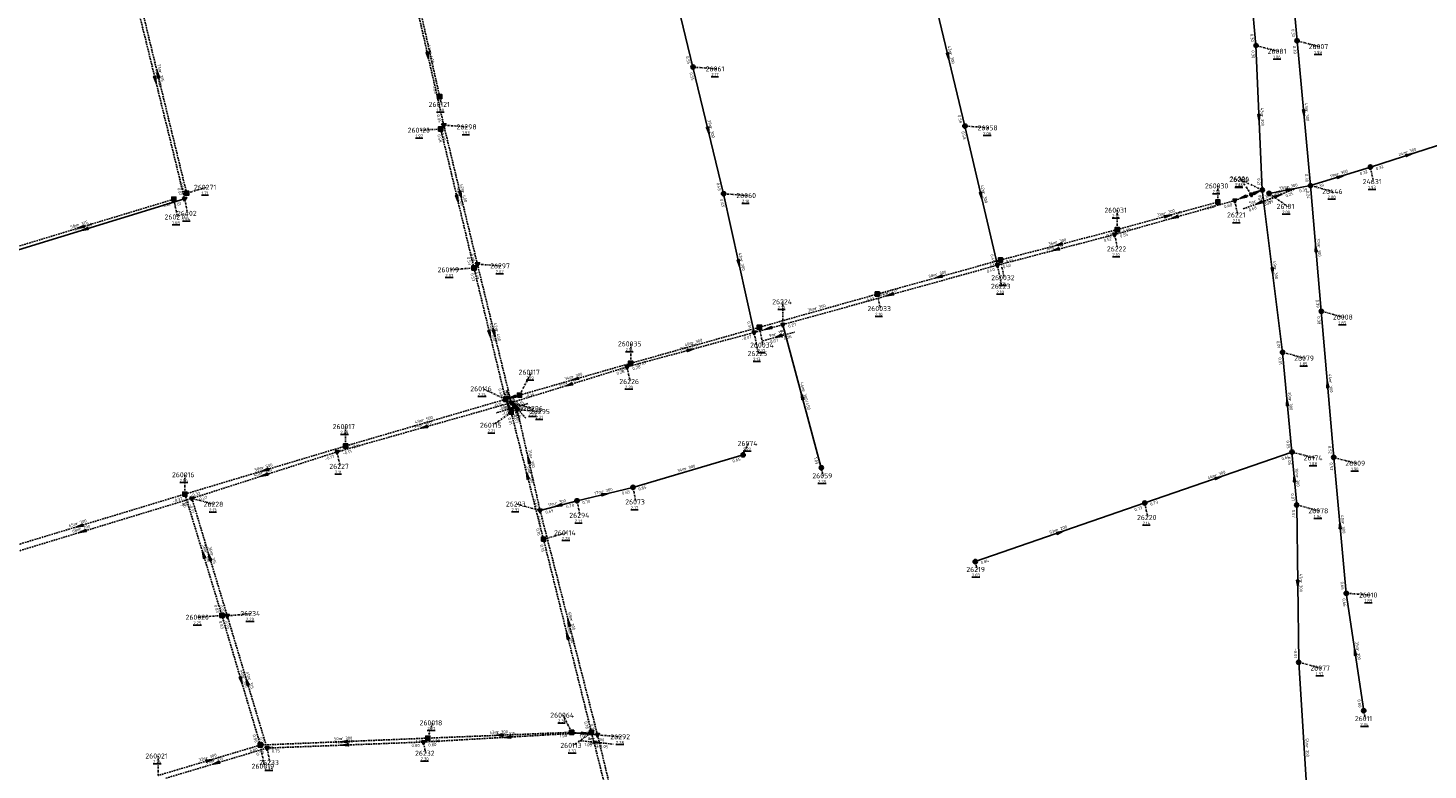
# Model space of a CAD drawing. Extents: x 188323 to 208361, y 565368 to 574910.
# Tile 185 of 256: x 202845 to 203260, y 570156 to 570376. Entities that reach past the tile are written whole.
import ezdxf

# ---------------------------------------------------------------- set-up
doc = ezdxf.new("R2010")
doc.units = 0
doc.linetypes.add('DASHDOT', pattern=[1, 0.5, -0.25, 0, -0.25])
doc.linetypes.add('DASHED', pattern=[0.75, 0.5, -0.25])
doc.layers.get('0').update_dxf_attribs({"linetype": 'CONTINUOUS'})
for name, color, linetype in [('RIO-AFM', 7, 'CONTINUOUS'), ('RIO-BOK', 7, 'CONTINUOUS'), ('RIO-DET', 7, 'CONTINUOUS'), ('RIO-KNP', 7, 'CONTINUOUS'), ('RIO-KNR', 7, 'CONTINUOUS'), ('RIO-LAG_0B', 7, 'CONTINUOUS'), ('RIO-LAG_1B', 7, 'DASHED'), ('RIO-LAG_2B', 7, 'DASHED'), ('RIO-LEN', 7, 'CONTINUOUS'), ('RIO-MVD', 1, 'CONTINUOUS'), ('RIO-VRB', 6, 'DASHDOT'), ('RIO-VRH', 7, 'CONTINUOUS')]:
    doc.layers.add(name, color=color, linetype=linetype)
doc.styles.add('RIO-TXT', font='isocp.shx')

# ---------------------------------------------------------------- blocks, each defined once
blk = doc.blocks.new('L_VHR')
blk.add_lwpolyline([(-0.5, 0), (0.5, 0), (-0.5, 0.15), (-0.5, -0.15), (0.5, 0)])
blk = doc.blocks.new('K_IPG')
blk.add_circle((0, 0), 0.5)
for points in [[(0, 0), (-0.5, 0), (-0.433013, 0.25)], [(0, 0), (-0.433013, -0.25), (-0.5, 0)], [(0, 0), (-0.433013, 0.25), (-0.25, 0.433013)], [(0, 0), (-0.25, -0.433013), (-0.433013, -0.25)], [(0, 0), (-0.25, 0.433013), (0, 0.5)], [(0, 0), (0, -0.5), (-0.25, -0.433013)], [(0, 0), (0, 0.5), (0.25, 0.433013)], [(0, 0), (0.25, 0.433013), (0.433013, 0.25)], [(0, 0), (0.433013, 0.25), (0.5, 0)], [(0, 0), (0.5, 0), (0.433013, -0.25)], [(0, 0), (0.433013, -0.25), (0.25, -0.433013)], [(0, 0), (0.25, -0.433013), (0, -0.5)]]:
    blk.add_solid(points)
at = {"style": 'RIO-TXT', "flags": 1}
blk.add_attdef('KNOOPNAAM', (2, 2), '', height=1, dxfattribs=at)
blk = doc.blocks.new('K_IPR')
blk.add_lwpolyline([(-0.5, -0.5), (0.5, -0.5), (0.5, 0.5), (-0.5, 0.5)], close=True)
blk.add_solid([(-0.5, 0.5), (0.5, 0.5), (-0.5, -0.5), (0.5, -0.5)])
at = {"style": 'RIO-TXT', "flags": 1}
blk.add_attdef('KNOOPNAAM', (2, 2), '', height=1, dxfattribs=at)
blk = doc.blocks.new('K_IPD')
blk.add_lwpolyline([(-0.496027, 0.307994), (0.503973, 0.307994), (0.003973, -0.558031)], close=True)
blk.add_solid([(-0.496027, 0.307994), (0.503973, 0.307994), (0.003973, -0.558031)])
at = {"style": 'RIO-TXT', "flags": 1}
blk.add_attdef('KNOOPNAAM', (2, 2), '', height=1, dxfattribs=at)
blk = doc.blocks.new('312_02______260064____26292_')
at = {"layer": 'RIO-LAG_2B'}
blk.add_line((0, 0), (9.769, -1.001), dxfattribs=at)
at = {"layer": 'RIO-VRH', "xscale": 2, "yscale": 2, "zscale": 2, "rotation": 354.1199}
blk.add_blockref('L_VHR', (4.8845, -0.5005), dxfattribs=at)
at = {"layer": 'RIO-AFM', "style": 'RIO-TXT'}
blk.add_text('r 300', height=0.9, rotation=354.1199, dxfattribs=at).set_placement((3.8611, 0.1074))
at = {"layer": 'RIO-BOK', "style": 'RIO-TXT'}
for s, p in [('1.08', (1.2499, -1.5353)), ('1.05', (6.0847, -2.0301))]:
    blk.add_text(s, height=0.9, rotation=354.1199, dxfattribs=at).set_placement(p)
at = {"layer": 'RIO-LEN', "style": 'RIO-TXT'}
blk.add_text('8m', height=0.9, rotation=354.1199, dxfattribs=at).set_placement((2.2495, 0.2724))
blk = doc.blocks.new('338_02______260115____260116_')
at = {"layer": 'RIO-LAG_1B'}
blk.add_line((0, 0), (-3.872, 9.025), dxfattribs=at)
at = {"layer": 'RIO-VRH', "xscale": 2, "yscale": 2, "zscale": 2, "rotation": 113.2053}
blk.add_blockref('L_VHR', (-1.936, 4.5125), dxfattribs=at)
at = {"layer": 'RIO-AFM', "style": 'RIO-TXT'}
blk.add_text('r 500', height=0.9, rotation=293.2053, dxfattribs=at).set_placement((-1.9016, 5.7028))
at = {"layer": 'RIO-BOK', "style": 'RIO-TXT'}
for s, p in [('-0.94', (-4.6062, 7.1864)), ('-0.85', (-2.902, 3.2168))]:
    blk.add_text(s, height=0.9, rotation=293.2053, dxfattribs=at).set_placement(p)
at = {"layer": 'RIO-LEN', "style": 'RIO-TXT'}
blk.add_text('4m', height=0.9, rotation=293.2053, dxfattribs=at).set_placement((-2.5407, 7.1914))
blk = doc.blocks.new('339_02______260117____260116_')
at = {"layer": 'RIO-LAG_1B'}
blk.add_line((0, 0), (-9.428, -2.752), dxfattribs=at)
at = {"layer": 'RIO-VRH', "xscale": 2, "yscale": 2, "zscale": 2, "rotation": 196.2533}
blk.add_blockref('L_VHR', (-4.714, -1.376), dxfattribs=at)
at = {"layer": 'RIO-AFM', "style": 'RIO-TXT'}
blk.add_text('r 500', height=0.9, rotation=376.2533, dxfattribs=at).set_placement((-5.8915, -1.1975))
at = {"layer": 'RIO-BOK', "style": 'RIO-TXT'}
for s, p in [('-1.02', (-7.6917, -3.7031)), ('-0.91', (-3.5442, -2.491))]:
    blk.add_text(s, height=0.9, rotation=376.2533, dxfattribs=at).set_placement(p)
at = {"layer": 'RIO-LEN', "style": 'RIO-TXT'}
blk.add_text('4m', height=0.9, rotation=376.2533, dxfattribs=at).set_placement((-7.4464, -1.652))
blk = doc.blocks.new('391_02______26204_____26080_')
at = {"layer": 'RIO-LAG_2B'}
blk.add_line((0, 0), (10.629, 4.232), dxfattribs=at)
at = {"layer": 'RIO-VRH', "xscale": 2, "yscale": 2, "zscale": 2, "rotation": 21.7077}
blk.add_blockref('L_VHR', (5.3145, 2.116), dxfattribs=at)
at = {"layer": 'RIO-AFM', "style": 'RIO-TXT'}
blk.add_text('e 300/450', height=0.9, rotation=21.7077, dxfattribs=at).set_placement((3.1226, 1.7814))
at = {"layer": 'RIO-BOK', "style": 'RIO-TXT'}
for s, p in [('0.39', (1.8184, -0.7829)), ('0.25', (7.8387, 1.6141))]:
    blk.add_text(s, height=0.9, rotation=21.7077, dxfattribs=at).set_placement(p)
at = {"layer": 'RIO-LEN', "style": 'RIO-TXT'}
blk.add_text('3m', height=0.9, rotation=21.7077, dxfattribs=at).set_placement((1.6175, 1.1822))
blk = doc.blocks.new('401_02______26221_____26204_')
at = {"layer": 'RIO-LAG_2B'}
blk.add_line((0, 0), (9.217, 3.39), dxfattribs=at)
at = {"layer": 'RIO-VRH', "xscale": 2, "yscale": 2, "zscale": 2, "rotation": 200.1958}
blk.add_blockref('L_VHR', (4.6085, 1.695), dxfattribs=at)
at = {"layer": 'RIO-AFM', "style": 'RIO-TXT'}
blk.add_text('r 315', height=0.9, rotation=20.1958, dxfattribs=at).set_placement((3.4219, 1.7916))
at = {"layer": 'RIO-BOK', "style": 'RIO-TXT'}
for s, p in [('0.68', (1.7971, -0.8306)), ('0.71', (6.3582, 0.8474))]:
    blk.add_text(s, height=0.9, rotation=20.1958, dxfattribs=at).set_placement(p)
at = {"layer": 'RIO-LEN', "style": 'RIO-TXT'}
blk.add_text('5m', height=0.9, rotation=20.1958, dxfattribs=at).set_placement((1.9015, 1.2323))
blk = doc.blocks.new('403_02______26225_____26224_')
at = {"layer": 'RIO-LAG_2B'}
blk.add_line((0, 0), (9.479, 2.567), dxfattribs=at)
at = {"layer": 'RIO-VRH', "xscale": 2, "yscale": 2, "zscale": 2, "rotation": 195.1512}
blk.add_blockref('L_VHR', (4.7395, 1.2835), dxfattribs=at)
at = {"layer": 'RIO-AFM', "style": 'RIO-TXT'}
blk.add_text('r 315', height=0.9, rotation=15.1512, dxfattribs=at).set_placement((3.5662, 1.4838))
at = {"layer": 'RIO-BOK', "style": 'RIO-TXT'}
for s, p in [('-0.07', (1.7171, -0.9854)), ('0.26', (6.4081, 0.2849))]:
    blk.add_text(s, height=0.9, rotation=15.1512, dxfattribs=at).set_placement(p)
at = {"layer": 'RIO-LEN', "style": 'RIO-TXT'}
blk.add_text('9m', height=0.9, rotation=15.1512, dxfattribs=at).set_placement((2.0025, 1.0603))
blk = doc.blocks.new('411_02______26295_____26296_')
at = {"layer": 'RIO-LAG_2B'}
blk.add_line((0, 0), (-6.364, 7.48), dxfattribs=at)
at = {"layer": 'RIO-VRH', "xscale": 2, "yscale": 2, "zscale": 2, "rotation": 130.3776}
blk.add_blockref('L_VHR', (-3.182, 3.74), dxfattribs=at)
at = {"layer": 'RIO-AFM', "style": 'RIO-TXT'}
blk.add_text('r 300', height=0.9, rotation=310.3776, dxfattribs=at).set_placement((-3.5005, 4.8878))
at = {"layer": 'RIO-BOK', "style": 'RIO-TXT'}
for s, p in [('0.60', (-6.5226, 5.5066)), ('0.66', (-3.3722, 1.806))]:
    blk.add_text(s, height=0.9, rotation=310.3776, dxfattribs=at).set_placement(p)
at = {"layer": 'RIO-LEN', "style": 'RIO-TXT'}
blk.add_text('3m', height=0.9, rotation=310.3776, dxfattribs=at).set_placement((-4.5506, 6.1213))

msp = doc.modelspace()

# ---------------------------------------------------------------- linework, layer by layer
at = {"layer": 'RIO-LAG_0B'}
for p, q in [((203209.408, 570371.008), (203206.208, 570407.168)), ((203218.592, 570406.528), (203221.6, 570372.416)), ((203042.304, 570364.608), (203032.704, 570404.224)), ((203113.104, 570388.48), (203123.008, 570347.072)), ((203221.6, 570372.416), (203225.6, 570329.408)), ((203211.296, 570328.128), (203209.408, 570371.008)), ((203051.392, 570326.976), (203042.304, 570364.608)), ((203123.008, 570347.072), (203132.704, 570305.792)), ((203243.392, 570334.912), (203266.4, 570342.272)), ((203225.6, 570329.408), (203243.392, 570334.912)), ((203060.464, 570285.824), (203051.392, 570326.976)), ((203217.296, 570279.872), (203211.296, 570328.128)), ((203213.296, 570327.104), (203225.6, 570329.408)), ((203225.6, 570329.408), (203228.8, 570292.096)), ((202832.16, 570307.264), (202891.424, 570325.504)), ((203228.8, 570292.096), (203232.496, 570248.704)), ((203068.992, 570288.128), (203080.4, 570245.632)), ((203220.096, 570250.304), (203217.296, 570279.872)), ((203024.496, 570239.808), (203057.2, 570249.472)), ((203176.416, 570235.2), (203220.096, 570250.304)), ((203221.504, 570234.624), (203220.096, 570250.304)), ((203232.496, 570248.704), (203236.192, 570208.384)), ((203007.904, 570235.84), (203024.496, 570239.808)), ((203007.904, 570235.84), (202996.928, 570232.96)), ((203126.096, 570217.792), (203176.416, 570235.2)), ((203222.096, 570187.904), (203221.504, 570234.624)), ((203236.192, 570208.384), (203241.408, 570173.504)), ((203225.296, 570136.576), (203222.096, 570187.904))]:
    msp.add_line(p, q, dxfattribs=at)
at = {"layer": 'RIO-LAG_1B'}
for p, q in [((202967.136, 570355.84), (202952.512, 570420.736)), ((202874.912, 570397.632), (202892.016, 570327.168)), ((202967.44, 570346.24), (202977.296, 570304.96)), ((202833.056, 570308.672), (202888.224, 570325.376)), ((203168.256, 570316.352), (203198.08, 570324.544)), ((203133.6, 570307.328), (203168.256, 570316.352)), ((203097.04, 570297.216), (203133.6, 570307.328)), ((202977.296, 570304.96), (202986.688, 570265.984)), ((203062.032, 570287.36), (203097.04, 570297.216)), ((203023.824, 570276.672), (203062.032, 570287.36)), ((202990.832, 570267.2), (203023.824, 570276.672)), ((202986.688, 570265.984), (202939.2, 570252.096)), ((202990.832, 570267.2), (202986.688, 570265.984)), ((202988.336, 570262.144), (202986.688, 570265.984)), ((202997.936, 570224.448), (202988.336, 570262.144)), ((202891.504, 570237.824), (202939.2, 570252.096)), ((202828.896, 570218.88), (202891.504, 570237.824)), ((202891.504, 570237.824), (202902.496, 570201.792)), ((203012.176, 570167.104), (202997.936, 570224.448)), ((202913.904, 570163.328), (202902.496, 570201.792)), ((202963.6, 570165.376), (202913.904, 570163.328)), ((203006.304, 570167.104), (202963.6, 570165.376)), ((203020.288, 570135.168), (203012.176, 570167.104)), ((202913.904, 570163.328), (202883.6, 570154.304))]:
    msp.add_line(p, q, dxfattribs=at)
at = {"layer": 'RIO-LAG_2B'}
for p, q in [((202874.048, 570396.352), (202891.424, 570325.504)), ((202958.912, 570388.736), (202968.336, 570347.392)), ((202968.336, 570347.392), (202978.32, 570306.112)), ((203203.136, 570324.992), (203208.064, 570326.784)), ((203208.064, 570326.784), (203211.296, 570328.128)), ((203167.456, 570314.88), (203203.136, 570324.992)), ((203132.704, 570305.792), (203167.456, 570314.88)), ((202978.32, 570306.112), (202988.384, 570264.96)), ((203068.992, 570288.128), (203132.704, 570305.792)), ((203022.768, 570275.584), (203060.464, 570285.824)), ((203060.464, 570285.824), (203068.992, 570288.128)), ((202988.384, 570264.96), (203022.768, 570275.584)), ((202936.688, 570250.368), (202988.384, 570264.96)), ((202990.144, 570262.848), (202988.384, 570264.96)), ((202996.928, 570232.96), (202990.144, 570262.848)), ((202893.584, 570236.544), (202936.688, 570250.368)), ((202828.832, 570216.896), (202893.584, 570236.544)), ((202904.08, 570201.664), (202893.584, 570236.544)), ((203013.984, 570166.336), (202996.928, 570232.96)), ((202915.872, 570162.432), (202904.08, 570201.664)), ((202962.304, 570164.224), (203012.176, 570167.104)), ((203006.304, 570167.104), (203013.984, 570166.336)), ((203021.664, 570134.4), (203013.984, 570166.336)), ((202885.824, 570153.472), (202915.872, 570162.432)), ((202915.872, 570162.432), (202962.304, 570164.224))]:
    msp.add_line(p, q, dxfattribs=at)
at = {"layer": 'RIO-VRB'}
for p, q in [((203221.6, 570372.4), (203228.2482, 570370.68)), ((203209.4, 570371), (203216.0482, 570369.28)), ((203042.3, 570364.6), (203049.2675, 570364.0713)), ((202967.14, 570355.84), (202967.6735, 570353.5116)), ((202968.34, 570347.37), (202975.3075, 570346.8413)), ((203123, 570347.1), (203129.9675, 570346.5713)), ((202967.44, 570346.21), (202961.4576, 570345.8531)), ((203243.4, 570334.9), (203244.2806, 570330.602)), ((203211.3, 570328.1), (203204.651, 570331.2179)), ((203208.06, 570326.81), (203204.797, 570331.3969)), ((202892.02, 570327.16), (202898.0027, 570328.915)), ((203051.4, 570327), (203058.3675, 570326.4713)), ((203198.08, 570324.54), (203198.0794, 570329.315)), ((203213.3, 570327.1), (203218.7194, 570323.2519)), ((203225.6, 570329.4), (203232.2482, 570327.68)), ((202888.23, 570325.38), (202889.2841, 570320.0971)), ((202891.43, 570325.48), (202892.3106, 570321.182)), ((203203.14, 570325), (203204.0206, 570320.702)), ((203168.26, 570316.34), (203168.2592, 570322.115)), ((203167.46, 570314.91), (203168.3406, 570310.612)), ((202978.32, 570306.1), (202985.2875, 570305.5713)), ((203132.71, 570305.8), (203133.9376, 570299.5323)), ((203133.6, 570307.36), (203134.6541, 570302.0771)), ((202977.3, 570304.96), (202970.3329, 570304.4291)), ((203069, 570288.15), (203068.999, 570294.925)), ((203097.04, 570297.2), (203097.9206, 570292.902)), ((203228.8, 570292.1), (203235.4482, 570290.38)), ((203060.47, 570285.84), (203061.6976, 570279.5723)), ((203062.03, 570287.34), (203063.0841, 570282.0571)), ((203023.83, 570276.66), (203023.8292, 570282.435)), ((203217.3, 570279.9), (203223.9482, 570278.18)), ((202990.83, 570267.19), (202994.3669, 570274.0175)), ((203022.77, 570275.56), (203023.6506, 570271.262)), ((202986.68, 570265.98), (202980.031, 570269.0979)), ((202988.39, 570264.94), (202995.0382, 570263.22)), ((202988.33, 570262.13), (202982.912, 570258.2802)), ((202990.15, 570262.87), (202997.1175, 570262.3413)), ((202939.2, 570252.1), (202939.1992, 570257.875)), ((203057.2, 570249.5), (203058.7372, 570252.8632)), ((202936.69, 570250.37), (202937.5706, 570246.072)), ((203220.1, 570250.3), (203226.7482, 570248.58)), ((203232.5, 570248.7), (203239.1482, 570246.98)), ((202891.5, 570237.8), (202891.4992, 570243.575)), ((203080.4, 570245.6), (203080.9335, 570243.2716)), ((203024.5, 570239.8), (203025.3806, 570235.502)), ((202893.59, 570236.54), (202900.2382, 570234.82)), ((203007.9, 570235.83), (203008.7806, 570231.532)), ((203176.42, 570235.19), (203177.3006, 570230.892)), ((202996.92, 570232.95), (202989.9521, 570234.8765)), ((203221.5, 570234.6), (203228.1482, 570232.88)), ((202997.93, 570224.43), (203004.8975, 570226.3587)), ((203126.1, 570217.8), (203126.6335, 570215.4716)), ((203236.2, 570208.4), (203243.1675, 570207.8713)), ((202902.5, 570201.8), (202895.5329, 570201.2691)), ((202904.08, 570201.66), (202911.155, 570202.36)), ((203222.1, 570187.9), (203228.7482, 570186.18)), ((203241.4, 570173.5), (203241.9335, 570171.1716)), ((202963.6, 570165.4), (202964.9933, 570169.9294)), ((203006.31, 570167.11), (203003.7716, 570172.2045)), ((203012.18, 570167.09), (203006.762, 570163.2402)), ((203013.98, 570166.32), (203020.9475, 570165.7913)), ((202913.9, 570163.3), (202915.1276, 570157.0323)), ((202915.87, 570162.45), (202916.7506, 570158.152)), ((202962.3, 570164.22), (202963.0071, 570160.9068)), ((202883.6, 570154.3), (202883.5992, 570160.075))]:
    msp.add_line(p, q, dxfattribs=at)

# ---------------------------------------------------------------- block references
at = {"layer": 'RIO-DET'}
for name, p in [('391_02______26204_____26080_', (203210.56, 570324.288)), ('401_02______26221_____26204_', (203205.632, 570322.496)), ('403_02______26225_____26224_', (203062.976, 570283.328)), ('338_02______260115____260116_', (202990.832, 570259.648)), ('339_02______260117____260116_', (202993.328, 570264.704)), ('411_02______26295_____26296_', (202992.656, 570260.352)), ('312_02______260064____26292_', (203008.816, 570164.608))]:
    msp.add_blockref(name, p, dxfattribs=at)
at = {"layer": 'RIO-KNP', "xscale": 1.25, "yscale": 1.25, "zscale": 1.25}
for name, p in [('K_IPG', (203221.6, 570372.416)), ('K_IPG', (203209.408, 570371.008)), ('K_IPG', (203042.304, 570364.608)), ('K_IPR', (202967.136, 570355.84)), ('K_IPD', (202968.336, 570347.392)), ('K_IPG', (203123.008, 570347.072)), ('K_IPR', (202967.44, 570346.24)), ('K_IPG', (203243.392, 570334.912)), ('K_IPR', (202892.016, 570327.168)), ('K_IPG', (203051.392, 570326.976)), ('K_IPD', (203208.064, 570326.784)), ('K_IPG', (203211.296, 570328.128)), ('K_IPG', (203213.296, 570327.104)), ('K_IPG', (203225.6, 570329.408)), ('K_IPR', (202888.224, 570325.376)), ('K_IPD', (202891.424, 570325.504)), ('K_IPR', (203198.08, 570324.544)), ('K_IPD', (203203.136, 570324.992)), ('K_IPD', (203167.456, 570314.88)), ('K_IPR', (203168.256, 570316.352)), ('K_IPR', (202977.296, 570304.96)), ('K_IPD', (202978.32, 570306.112)), ('K_IPD', (203132.704, 570305.792)), ('K_IPR', (203133.6, 570307.328)), ('K_IPR', (203097.04, 570297.216)), ('K_IPG', (203228.8, 570292.096)), ('K_IPD', (203060.464, 570285.824)), ('K_IPR', (203062.032, 570287.36)), ('K_IPD', (203068.992, 570288.128)), ('K_IPR', (203023.824, 570276.672)), ('K_IPG', (203217.296, 570279.872)), ('K_IPD', (203022.768, 570275.584)), ('K_IPR', (202986.688, 570265.984)), ('K_IPD', (202988.384, 570264.96)), ('K_IPR', (202990.832, 570267.2)), ('K_IPR', (202988.336, 570262.144)), ('K_IPD', (202990.144, 570262.848)), ('K_IPR', (202939.2, 570252.096)), ('K_IPD', (202936.688, 570250.368)), ('K_IPG', (203057.2, 570249.472)), ('K_IPG', (203220.096, 570250.304)), ('K_IPG', (203232.496, 570248.704)), ('K_IPG', (203080.4, 570245.632)), ('K_IPG', (203024.496, 570239.808)), ('K_IPR', (202891.504, 570237.824)), ('K_IPD', (202893.584, 570236.544)), ('K_IPG', (203007.904, 570235.84)), ('K_IPG', (203176.416, 570235.2)), ('K_IPG', (203221.504, 570234.624)), ('K_IPD', (202996.928, 570232.96)), ('K_IPR', (202997.936, 570224.448)), ('K_IPG', (203126.096, 570217.792)), ('K_IPG', (203236.192, 570208.384)), ('K_IPR', (202902.496, 570201.792)), ('K_IPD', (202904.08, 570201.664)), ('K_IPG', (203222.096, 570187.904)), ('K_IPG', (203241.408, 570173.504)), ('K_IPD', (202962.304, 570164.224)), ('K_IPR', (202963.6, 570165.376)), ('K_IPR', (203006.304, 570167.104)), ('K_IPR', (203012.176, 570167.104)), ('K_IPD', (203013.984, 570166.336)), ('K_IPR', (202913.904, 570163.328)), ('K_IPD', (202915.872, 570162.432))]:
    msp.add_blockref(name, p, dxfattribs=at)
at = {"layer": 'RIO-VRH'}
for p, xscale, yscale, zscale, rotation in [((202963.63, 570368.055), 2, 2, 2, 282.8354), ((203118.05, 570367.8), 2, 2, 2, 283.4563), ((202882.74, 570360.905), 2, 2, 2, 283.7906), ((202883.47, 570362.385), 2, 2, 2, 463.651), ((203223.6, 570350.9), 2, 2, 2, 275.3231), ((203210.35, 570349.55), 2, 2, 2, 272.5447), ((203046.85, 570345.8), 2, 2, 2, 283.6129), ((203254.9, 570338.6), 2, 2, 2, 17.8332), ((203234.5, 570332.15), 2, 2, 2, 17.1688), ((202972.37, 570325.585), 2, 2, 2, 283.4509), ((202973.33, 570326.735), 2, 2, 2, 283.6021), ((203127.855, 570326.45), 2, 2, 2, 283.2382), ((203205.6, 570325.905), 2, 2, 2, 200.1958), ((203209.68, 570327.455), 2, 2, 2, 21.7077), ((203219.45, 570328.25), 2, 2, 2, 10.5905), ((203183.17, 570320.44), 2, 2, 2, 15.3738), ((203185.3, 570319.955), 2, 2, 2, 195.7888), ((202860.64, 570317.03), 2, 2, 2, 196.8365), ((202861.795, 570316.375), 2, 2, 2, 197.0772), ((203150.085, 570310.355), 2, 2, 2, 194.6885), ((203150.93, 570311.85), 2, 2, 2, 194.5238), ((203227.2, 570310.75), 2, 2, 2, 454.912), ((203055.935, 570306.42), 2, 2, 2, 282.4349), ((203115.32, 570302.28), 2, 2, 2, 195.529), ((203214.3, 570304), 2, 2, 2, 277.1041), ((203100.855, 570296.975), 2, 2, 2, 195.4831), ((202981.99, 570285.47), 2, 2, 2, 283.5379), ((202983.355, 570285.52), 2, 2, 2, 283.7553), ((203064.735, 570286.995), 2, 2, 2, 195.1512), ((203041.62, 570280.7), 2, 2, 2, 15.251), ((203007.33, 570271.925), 2, 2, 2, 196.0103), ((203005.58, 570270.25), 2, 2, 2, 197.1642), ((203230.65, 570270.4), 2, 2, 2, 454.8815), ((202987.505, 570264.055), 2, 2, 2, 113.2053), ((202988.755, 570266.585), 2, 2, 2, 196.2533), ((202989.27, 570263.905), 1.466, 1.466, 1.466, 130.3776), ((203074.7, 570266.875), 2, 2, 2, 465.006), ((203218.7, 570265.1), 2, 2, 2, 95.4123), ((202962.54, 570257.655), 2, 2, 2, 195.7372), ((202993.535, 570247.91), 2, 2, 2, 102.7574), ((202915.14, 570243.455), 2, 2, 2, 197.7887), ((202915.35, 570244.95), 2, 2, 2, 196.6865), ((202993.13, 570243.28), 2, 2, 2, 104.2939), ((203198.26, 570242.745), 2, 2, 2, 19.0799), ((203220.8, 570242.45), 2, 2, 2, 95.1043), ((203002.41, 570234.39), 2, 2, 2, 194.6958), ((203016.2, 570237.815), 2, 2, 2, 13.4487), ((202860.2, 570228.35), 2, 2, 2, 196.7983), ((202861.21, 570226.73), 2, 2, 2, 196.8533), ((203151.26, 570226.495), 2, 2, 2, 19.0626), ((203234.35, 570228.55), 2, 2, 2, 455.2542), ((202897, 570219.8), 2, 2, 2, 466.9982), ((202898.835, 570219.1), 2, 2, 2, 106.7458), ((203221.8, 570211.25), 2, 2, 2, 270.7451), ((203005.45, 570199.635), 2, 2, 2, 104.3692), ((203005.055, 570195.76), 2, 2, 2, 103.964), ((203238.8, 570190.95), 2, 2, 2, 458.4828), ((202908.2, 570182.55), 2, 2, 2, 286.5016), ((202909.975, 570182.055), 2, 2, 2, 106.7428), ((202938.75, 570164.35), 2, 2, 2, 182.4193), ((202984.955, 570166.255), 2, 2, 2, 182.2925), ((202987.24, 570165.655), 2, 2, 2, 183.2927), ((203010.145, 570166.715), 2, 2, 2, 354.1199), ((202939.085, 570163.335), 2, 2, 2, 182.183), ((202898.75, 570158.8), 2, 2, 2, 376.5413), ((202900.85, 570157.96), 2, 2, 2, 196.6416)]:
    msp.add_blockref('L_VHR', p, dxfattribs=dict(at, xscale=xscale, yscale=yscale, zscale=zscale, rotation=rotation))

# ---------------------------------------------------------------- texts
at = {"layer": 'RIO-AFM', "style": 'RIO-TXT'}
for s, rotation, p in [('r 400', 282.8354, (202963.9501, 570368.9593)), ('r 300', 283.4563, (203118.3604, 570368.7074)), ('r 400', 283.7906, (202883.0545, 570361.8167)), ('r 315', 283.651, (202883.7865, 570363.2959)), ('r 300', 275.3231, (203224.0359, 570351.7546)), ('r 300', 272.5447, (203210.8267, 570350.3822)), ('r 300', 283.6129, (203047.1567, 570346.7081)), ('r 300', 17.8332, (203253.9758, 570338.8279)), ('r 300', 17.1688, (203233.5784, 570332.3886)), ('r 300', 283.4509, (202972.6805, 570326.4923)), ('r 400', 283.6021, (202973.6381, 570327.6434)), ('r 300', 283.2382, (203128.1689, 570327.3562)), ('r 300', 10.5905, (203218.5619, 570328.5926)), ('r 300', 15.3738, (203182.2561, 570320.7072)), ('r 315', 16.8365, (202859.7196, 570317.2738)), ('r 400', 17.0772, (202860.8738, 570316.615)), ('r 315', 15.7889, (203184.3845, 570320.2157)), ('r 315', 14.6885, (203149.1746, 570310.6332)), ('r 300', 14.5238, (203150.0204, 570312.1308)), ('r 300', 274.912, (203227.6402, 570311.601)), ('r 300', 282.4349, (203056.2614, 570307.3219)), ('r 300', 15.529, (203114.4055, 570302.5448)), ('r 300', 277.1041, (203214.7109, 570304.8676)), ('r 315', 15.4831, (203099.9407, 570297.2405)), ('r 300', 15.7274, (203078.6194, 570292.5316)), ('r 300', 283.5379, (202982.2983, 570286.3779)), ('r 400', 283.7553, (202983.6606, 570286.4294)), ('r 315', 15.251, (203040.7069, 570280.9693)), ('r 300', 15.6184, (203042.0149, 570282.2633)), ('r 300', 16.0103, (203006.4131, 570272.1821)), ('r 315', 17.1642, (203004.6582, 570270.4886)), ('e 300/450', 285.006, (203074.706, 570268.8339)), ('r 300', 274.8815, (203231.0926, 570271.2511)), ('r 300', 275.4123, (203219.1303, 570265.9546)), ('r 500', 376.2938, (202962.0177, 570259.3071)), ('r 500', 15.7372, (202961.6244, 570257.9164)), ('r 300', 282.7574, (202993.8528, 570248.8128)), ('r 500', 17.7887, (202914.2158, 570243.6835)), ('r 500', 16.6865, (202914.4304, 570245.1963)), ('r 500', 284.2939, (202993.426, 570244.1915)), ('r 300', 16.5206, (203039.9312, 570244.899)), ('r 300', 19.0799, (203197.3308, 570242.9526)), ('r 300', 275.1042, (203221.2305, 570243.302)), ('r 300', 13.4487, (203015.2959, 570238.1129)), ('r 300', 374.6958, (203001.4984, 570234.671)), ('r 700', 16.7983, (202859.2797, 570228.5944)), ('r 700', 16.8533, (202860.2895, 570226.9736)), ('r 200', 19.0626, (203150.3311, 570226.703)), ('r 300', 275.2542, (203234.7861, 570229.4039)), ('r 300', 286.9982, (202897.2523, 570220.7244)), ('r 315', 286.7458, (202899.091, 570220.0232)), ('r 300', 270.7451, (203222.3038, 570212.0672)), ('r 300', 284.3691, (203005.754, 570200.5494)), ('r 500', 283.964, (203005.3625, 570196.6714)), ('r 300', 278.4828, (203239.1857, 570191.8268)), ('r 300', 286.5016, (202908.461, 570183.4725)), ('r 315', 286.7428, (202910.2324, 570182.9786)), ('r 300', 362.4193, (202937.9186, 570164.8306)), ('r 315', 2.1829, (202938.2563, 570163.8038)), ('r 300', 362.2925, (202984.1248, 570166.7352)), ('r 315', 3.2927, (202986.4024, 570166.1076)), ('r 300', 376.5413, (202897.828, 570159.0577)), ('r 300', 273.5781, (203224.1643, 570163.0911)), ('r 315', 16.6416, (202899.9306, 570158.207))]:
    msp.add_text(s, height=0.9, rotation=rotation, dxfattribs=at).set_placement(p)
at = {"layer": 'RIO-BOK', "style": 'RIO-TXT'}
for s, rotation, p in [('0.30', 275.0602, (203207.7127, 570374.4242)), ('0.32', 275.0363, (203219.9128, 570375.8254)), ('0.55', 283.6347, (203040.1237, 570367.7349)), ('0.30', 272.5447, (203208.0642, 570369.5388)), ('0.39', 275.3231, (203220.3366, 570370.8758)), ('0.55', 283.6129, (203041.2696, 570362.9095)), ('0.58', 282.7094, (202965.0305, 570359.0135)), ('-0.05', 282.8354, (202966.0883, 570351.0625)), ('0.58', 283.4563, (203120.8346, 570350.2421)), ('0.58', 283.4509, (202966.4049, 570344.5224)), ('-0.05', 283.6021, (202967.3093, 570345.6797)), ('0.58', 283.2382, (203121.9586, 570345.4163)), ('0.32', 17.8332, (203245.1613, 570333.996)), ('0.21', 272.5447, (203209.7688, 570331.5951)), ('0.30', 275.3231, (203223.9013, 570332.8173)), ('0.32', 17.1688, (203240.4114, 570332.5113)), ('0.01', 283.7906, (202889.2649, 570328.6144)), ('0.00', 283.651, (202889.8623, 570330.2996)), ('0.45', 283.6129, (203049.2235, 570330.1359)), ('0.21', 277.1041, (203210.0846, 570326.5372)), ('0.42', 10.5905, (203214.9333, 570325.9811)), ('0.39', 10.5905, (203222.3576, 570327.3694)), ('0.24', 274.912, (203224.3257, 570327.8849)), ('0.39', 17.1688, (203227.3507, 570328.4756)), ('0.02', 16.8365, (202885.2273, 570323.0085)), ('0.01', 17.0772, (202888.4376, 570323.096)), ('0.45', 282.4349, (203050.3351, 570325.3311)), ('0.92', 15.3738, (203195.0175, 570322.2459)), ('0.68', 15.7889, (203200.0949, 570322.684)), ('0.52', 14.6885, (203164.3709, 570312.6529)), ('0.99', 14.5238, (203165.1643, 570314.0917)), ('0.55', 15.7889, (203169.1879, 570313.9437)), ('0.99', 15.3738, (203169.9809, 570315.3612)), ('-0.09', 283.6021, (202976.0192, 570309.7617)), ('0.53', 283.4509, (202975.1348, 570308.1021)), ('0.11', 15.529, (203130.5442, 570305.0577)), ('0.49', 283.2382, (203130.5565, 570308.9502)), ('0.40', 14.6885, (203134.419, 570304.8007)), ('0.61', 14.5238, (203135.3062, 570306.3558)), ('0.53', 283.5379, (202976.2674, 570303.2709)), ('-0.09', 283.7553, (202977.2938, 570304.407)), ('0.40', 15.4831, (203129.6521, 570303.5001)), ('0.03', 15.529, (203098.7635, 570296.2259)), ('0.03', 15.7274, (203093.9917, 570294.887)), ('0.39', 274.912, (203227.1223, 570295.5285)), ('0.31', 282.4349, (203058.3606, 570289.0204)), ('0.38', 274.8815, (203227.5249, 570290.5855)), ('-0.07', 15.251, (203056.8821, 570283.4105)), ('0.75', 285.006, (203068.011, 570286.435)), ('0.27', 15.4831, (203070.7227, 570287.1745)), ('0.01', 277.1041, (203215.4994, 570283.2627)), ('-0.05', 15.6184, (203025.555, 570275.6886)), ('0.01', 275.4123, (203216.039, 570278.3738)), ('0.28', 17.1642, (203019.7807, 570273.1713)), ('-0.06', 16.0103, (203020.2741, 570274.1831)), ('0.28', 15.251, (203024.4888, 570274.5776)), ('0.48', 283.5379, (202984.5085, 570269.1191)), ('-0.16', 283.7553, (202986.0793, 570268.5959)), ('-0.14', 376.2938, (202983.1299, 570263.5135)), ('-0.12', 15.7372, (202984.8225, 570262.4801)), ('0.15', 17.1642, (202990.1406, 570264.0155)), ('-0.10', 16.0103, (202992.5616, 570266.2304)), ('0.01', 284.2939, (202987.3198, 570260.4274)), ('0.67', 282.7574, (202989.0945, 570261.1951)), ('-0.14', 376.2938, (202940.937, 570251.1501)), ('0.05', 275.4123, (203218.3875, 570253.7134)), ('0.52', 274.8815, (203230.8279, 570252.1301)), ('-0.17', 17.7887, (202933.2131, 570247.784)), ('-0.14', 16.6865, (202935.6741, 570249.5814)), ('-0.17', 15.7372, (202938.4171, 570249.4022)), ('0.65', 16.5206, (203054.1846, 570247.1452)), ('1.09', 285.006, (203078.1512, 570248.6831)), ('0.64', 19.0799, (203217.1925, 570247.8128)), ('0.05', 275.1042, (203218.8308, 570248.7806)), ('0.52', 275.2542, (203231.2348, 570247.1773)), ('0.65', 16.5206, (203026.2401, 570238.8559)), ('-0.32', 16.7983, (202887.9786, 570235.2744)), ('-0.22', 16.8533, (202890.071, 570234.011)), ('0.66', 286.9982, (202890.5713, 570236.0516)), ('-0.32', 16.6865, (202893.2429, 570236.8609)), ('-0.22', 17.7887, (202895.3506, 570235.6346)), ('0.69', 282.7574, (202994.7857, 570236.1168)), ('0.70', 374.6958, (203004.8107, 570233.5774)), ('0.70', 13.4487, (203009.587, 570234.794)), ('0.65', 13.4487, (203021.3629, 570237.6103)), ('0.73', 19.0799, (203178.2005, 570234.3245)), ('0.07', 275.1042, (203219.7971, 570238.0219)), ('-0.17', 286.7458, (202892.6536, 570234.7957)), ('0.69', 284.3691, (202995.912, 570231.2461)), ('0.69', 374.6958, (202998.6298, 570231.952)), ('0.73', 19.0626, (203173.5122, 570232.7038)), ('0.07', 270.7451, (203220.119, 570233.1815)), ('0.16', 284.2939, (202995.7167, 570227.5394)), ('0.16', 283.964, (202996.91, 570222.7332)), ('0.84', 19.0626, (203127.8803, 570216.934)), ('0.66', 275.2542, (203234.5037, 570211.8191)), ('0.66', 278.4828, (203235.0226, 570206.8084)), ('0.83', 286.9982, (202900.1417, 570204.8012)), ('0.23', 286.7458, (202901.7341, 570204.6716)), ('0.83', 286.5016, (202901.5561, 570200.0597)), ('0.23', 286.7428, (202903.1435, 570199.9158)), ('-0.01', 270.7451, (203220.6744, 570191.9822)), ('0.80', 278.4828, (203239.5106, 570176.8174)), ('0.18', 283.964, (203009.997, 570170.2153)), ('0.76', 284.3691, (203011.7808, 570169.4315)), ('0.80', 286.5016, (202911.5692, 570166.3223)), ('0.26', 286.7428, (202913.527, 570165.4625)), ('1.00', 362.4193, (202960.1013, 570163.8802)), ('1.00', 362.2925, (202965.0555, 570164.058)), ('1.08', 362.2925, (203002.8083, 570165.5935)), ('1.04', 3.2927, (203008.7056, 570165.4878)), ('0.18', 284.259, (203011.1688, 570165.388)), ('0.76', 283.5448, (203012.9476, 570164.6307)), ('0.80', 376.5413, (202910.8812, 570160.9614)), ('0.77', 16.6416, (202912.8594, 570160.0888)), ('0.80', 362.4193, (202915.3585, 570161.9613)), ('0.75', 2.1829, (202917.3221, 570161.1043)), ('0.80', 2.1829, (202958.795, 570162.6854)), ('0.80', 3.2927, (202963.7779, 570162.9027))]:
    msp.add_text(s, height=0.9, rotation=rotation, dxfattribs=at).set_placement(p)
at = {"layer": 'RIO-KNR', "style": 'RIO-TXT'}
for s, p in [('26081', (203212.8607, 570368.53)), ('26007', (203225.0607, 570369.93)), ('26061', (203046.08, 570363.3213)), ('260121', (202963.8485, 570352.7616)), ('26298', (202972.12, 570346.0913)), ('26058', (203126.78, 570345.8213)), ('260120', (202957.6326, 570345.1031)), ('26080', (203201.4635, 570330.4679)), ('26204', (203201.6095, 570330.6469)), ('24631', (203241.0931, 570329.852)), ('260271', (202894.1777, 570328.165)), ('26060', (203055.18, 570325.7213)), ('260030', (203194.2544, 570328.565)), ('26446', (203229.0607, 570326.93)), ('260031', (203164.4342, 570321.365)), ('26181', (203215.5319, 570322.5019)), ('260270', (202885.4591, 570319.3471)), ('26402', (202889.1231, 570320.432)), ('26221', (203200.8331, 570319.952)), ('26222', (203165.1531, 570309.862)), ('26297', (202982.1, 570304.8213)), ('260119', (202966.5079, 570303.6791)), ('260032', (203130.8291, 570301.3271)), ('26223', (203130.7501, 570298.7823)), ('26224', (203065.8115, 570294.175)), ('260033', (203094.0956, 570292.152)), ('26008', (203232.2607, 570289.63)), ('260035', (203020.0042, 570281.685)), ('260034', (203059.2591, 570281.3071)), ('26225', (203058.5101, 570278.8223)), ('26079', (203220.7607, 570277.43)), ('260117', (202990.5419, 570273.2675)), ('260116', (202976.206, 570268.3479)), ('26226', (203020.4631, 570270.512)), ('26296', (202991.8507, 570262.47)), ('26295', (202993.93, 570261.5913)), ('260017', (202935.3742, 570257.125)), ('260115', (202979.087, 570257.5302)), ('26074', (203055.5497, 570252.1132)), ('26174', (203223.5607, 570247.83)), ('26009', (203235.9607, 570246.23)), ('260016', (202887.6742, 570242.825)), ('26227', (202934.3831, 570245.322)), ('26059', (203077.746, 570242.5216)), ('26228', (202897.0507, 570234.07)), ('26293', (202986.7646, 570234.1265)), ('26073', (203022.1931, 570234.752)), ('26294', (203005.5931, 570230.782)), ('26220', (203174.1131, 570230.142)), ('26078', (203224.9607, 570232.13)), ('260114', (203001.0725, 570225.6087)), ('26219', (203123.446, 570214.7216)), ('26010', (203239.98, 570207.1213)), ('260020', (202891.7079, 570200.5191)), ('26234', (202907.9675, 570201.61)), ('26077', (203225.5607, 570185.43)), ('260064', (202999.9466, 570171.4545)), ('260018', (202961.1683, 570169.1794)), ('26011', (203238.746, 570170.4216)), ('26292', (203017.76, 570165.0413)), ('260021', (202879.7742, 570159.325)), ('26232', (202959.8196, 570160.1568)), ('260113', (203002.937, 570162.4902)), ('260019', (202911.3026, 570156.2823)), ('26233', (202913.5631, 570157.402))]:
    msp.add_text(s, height=1.5, dxfattribs=at).set_placement(p)
at = {"layer": 'RIO-LEN', "style": 'RIO-TXT'}
for s, rotation, p in [('42m', 282.8354, (202963.4692, 570371.0651)), ('43m', 283.4563, (203117.8568, 570370.8079)), ('73m', 283.7906, (202882.5385, 570363.9142)), ('73m', 283.651, (202883.2757, 570365.3946)), ('43m', 272.5447, (203210.7298, 570352.54)), ('43m', 275.3231, (203223.8345, 570353.9052)), ('39m', 283.6129, (203046.6473, 570348.8072)), ('24m', 17.8332, (203251.9196, 570338.1663)), ('19m', 17.1688, (203231.5147, 570331.7509)), ('42m', 283.4509, (202972.177, 570328.5928)), ('42m', 283.6021, (202973.129, 570329.7425)), ('42m', 283.2382, (203127.6732, 570329.4585)), ('13m', 10.5905, (203216.4387, 570328.1956)), ('31m', 15.3738, (203180.1734, 570320.1345)), ('37m', 15.7889, (203182.306, 570319.6279)), ('58m', 16.8365, (202857.6522, 570316.6482)), ('62m', 17.0772, (202858.809, 570315.9807)), ('36m', 14.6885, (203147.0852, 570310.0855)), ('36m', 14.5238, (203147.9294, 570311.5891)), ('37m', 274.912, (203227.4542, 570313.753)), ('42m', 282.4349, (203055.7952, 570309.431)), ('49m', 277.1041, (203214.4427, 570307.0109)), ('38m', 15.529, (203112.3244, 570301.9665)), ('66m', 15.4831, (203097.8591, 570296.6639)), ('36m', 15.7274, (203076.5403, 570291.946)), ('40m', 283.5379, (202981.7917, 570288.4777)), ('42m', 283.7553, (202983.1459, 570288.5272)), ('39m', 15.251, (203038.6229, 570280.401)), ('40m', 15.6184, (203039.9347, 570281.6817)), ('34m', 16.0103, (203004.3369, 570271.5863)), ('44m', 274.8815, (203230.9077, 570273.4032)), ('36m', 17.1642, (203002.5944, 570269.8511)), ('44m', 285.006, (203074.1457, 570270.9199)), ('30m', 275.4123, (203218.9256, 570268.1049)), ('49m', 376.2938, (202959.9448, 570258.6997)), ('54m', 15.7372, (202959.5454, 570257.3305)), ('31m', 282.7574, (202993.3748, 570250.9193)), ('45m', 17.7887, (202912.1591, 570243.0236)), ('50m', 16.6865, (202912.3614, 570244.576)), ('39m', 284.2939, (202992.8917, 570246.2844)), ('34m', 16.5206, (203037.8603, 570244.2847)), ('46m', 19.0799, (203195.2895, 570242.2465)), ('16m', 275.1042, (203221.0373, 570245.4533)), ('11m', 374.6958, (202999.4095, 570234.1217)), ('17m', 13.4487, (203013.1952, 570237.6105)), ('40m', 275.2542, (203234.5872, 570231.5548)), ('65m', 16.7983, (202857.2119, 570227.9701)), ('68m', 16.8533, (202858.2223, 570226.3473)), ('53m', 19.0626, (203148.2896, 570225.9975)), ('38m', 286.9982, (202896.6198, 570222.7897)), ('36m', 286.7458, (202898.4676, 570222.0913)), ('47m', 270.7451, (203222.2747, 570214.227)), ('69m', 284.3691, (203005.2169, 570202.6416)), ('59m', 283.964, (203004.8402, 570198.7673)), ('35m', 278.4828, (203238.866, 570193.963)), ('40m', 286.5016, (202907.8465, 570185.5432)), ('41m', 286.7428, (202909.6091, 570185.0467)), ('50m', 362.4193, (202935.7605, 570164.738)), ('46m', 2.1829, (202936.0978, 570163.7215)), ('43m', 362.2925, (202981.9666, 570166.6474)), ('50m', 3.2927, (202984.246, 570165.9836)), ('51m', 273.5781, (203224.0285, 570165.2469)), ('32m', 376.5413, (202895.7578, 570158.4413)), ('31m', 16.6416, (202897.8611, 570157.5884))]:
    msp.add_text(s, height=0.9, rotation=rotation, dxfattribs=at).set_placement(p)
at = {"layer": 'RIO-MVD', "style": 'RIO-TXT'}
for s, p in [('%%U1.86', (203214.5182, 570367.13)), ('%%U1.99', (203226.7182, 570368.53)), ('%%U2.17', (203047.7375, 570361.9213)), ('%%U1.88', (202966.1435, 570351.3616)), ('%%U1.97', (202959.9276, 570343.7031)), ('%%U1.93', (202973.7775, 570344.6913)), ('%%U2.06', (203128.4375, 570344.4213)), ('%%U1.71', (202896.4727, 570326.765)), ('%%U2.10', (203196.5494, 570327.165)), ('%%U2.06', (203203.121, 570329.0679)), ('%%U2.12', (203203.267, 570329.2469)), ('%%U2.00', (203230.7182, 570325.53)), ('%%U1.93', (203242.7506, 570328.452)), ('%%U2.10', (203056.8375, 570324.3213)), ('%%U1.68', (202887.7541, 570317.9471)), ('%%U1.74', (202890.7806, 570319.032)), ('%%U2.12', (203166.7292, 570319.965)), ('%%U2.19', (203202.4906, 570318.552)), ('%%U2.00', (203217.1894, 570321.1019)), ('%%U2.10', (203166.8106, 570308.462)), ('%%U2.07', (202968.8029, 570302.2791)), ('%%U2.02', (202983.7575, 570303.4213)), ('%%U2.10', (203132.4076, 570297.3823)), ('%%U2.14', (203133.1241, 570299.9271)), ('%%U2.15', (203067.469, 570292.775)), ('%%U2.10', (203096.3906, 570290.752)), ('%%U1.85', (203233.9182, 570288.23)), ('%%U2.14', (203022.2992, 570280.285)), ('%%U2.17', (203061.5541, 570279.9071)), ('%%U2.13', (203060.1676, 570277.4223)), ('%%U1.85', (203222.4182, 570276.03)), ('%%U2.19', (202992.8369, 570271.8675)), ('%%U2.20', (203022.1206, 570269.112)), ('%%U2.24', (202978.501, 570266.9479)), ('%%U2.23', (202993.5082, 570261.07)), ('%%U2.21', (202995.5875, 570260.1913)), ('%%U2.09', (202937.6692, 570255.725)), ('%%U2.21', (202981.382, 570256.1302)), ('%%U2.22', (203057.2072, 570250.7132)), ('%%U2.11', (202936.0406, 570243.922)), ('%%U1.88', (203225.2182, 570246.43)), ('%%U1.90', (203237.6182, 570244.83)), ('%%U2.06', (202889.9692, 570241.425)), ('%%U2.39', (203079.4035, 570241.1216)), ('%%U2.13', (202898.7082, 570232.67)), ('%%U2.31', (202988.4221, 570232.7265)), ('%%U2.17', (203023.8506, 570233.352)), ('%%U1.84', (203226.6182, 570230.73)), ('%%U2.13', (203007.2506, 570229.382)), ('%%U2.14', (203175.7706, 570228.742)), ('%%U2.28', (203003.3675, 570224.2087)), ('%%U2.03', (203125.1035, 570213.3216)), ('%%U1.89', (203241.6375, 570205.7213)), ('%%U2.25', (202894.0029, 570199.1191)), ('%%U2.29', (202909.625, 570200.21)), ('%%U1.97', (203227.2182, 570184.03)), ('%%U2.27', (202963.4633, 570167.7794)), ('%%U2.31', (203002.2416, 570170.0545)), ('%%U2.04', (203240.4035, 570169.0216)), ('%%U2.28', (203019.4175, 570163.6413)), ('%%U2.37', (203005.232, 570161.0902)), ('%%U2.24', (202882.0692, 570157.925)), ('%%U2.34', (202915.2206, 570156.002)), ('%%U2.30', (202961.4771, 570158.7568))]:
    msp.add_text(s, height=0.9, dxfattribs=at).set_placement(p)

doc.saveas('drawing.dxf')
